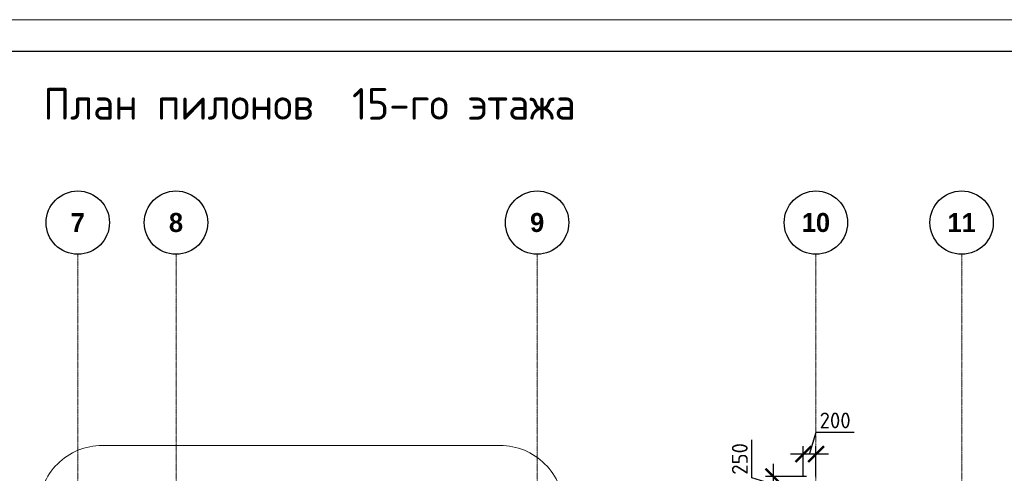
# Model space of a CAD drawing. Header units: millimetres. Extents: x 369815 to 1481759, y -423071 to -27917.
# Tile 12 of 256: x 463375 to 478915, y -362128 to -354966. Entities that reach past the tile are written whole.
import ezdxf

# ---------------------------------------------------------------- set-up
doc = ezdxf.new("R2010")
doc.units = ezdxf.units.MM
doc.linetypes.add('______5', pattern=[1100, 800, -100, 100, -100])
doc.linetypes.add('осевая', pattern=[50.8, 31.75, -6.35, 6.35, -6.35])
for name, color, linetype, lineweight in [('Оси', 40, '______5', 18), ('РАЗМЕРЫ', 1, 'Continuous', 9), ('ТОНКИЕ', 7, 'Continuous', 9), ('Узлы', 7, 'Continuous', 0)]:
    doc.layers.add(name, color=color, linetype=linetype, lineweight=lineweight)
doc.layers.add('ТОЛСТЫЕ_ОСНОВНЫЕ', color=6, linetype='Continuous')
doc.styles.add('Century Gothic', font='GOTHIC.TTF')
doc.styles.add('GOST-2.304_Type-B', font='GOST_Common.ttf')
doc.dimstyles.new('СПДС', dxfattribs={"dimscale": 100, "dimtxt": 2.5, "dimasz": 2.5, "dimexe": 1.25, "dimexo": 0, "dimtad": 1, "dimdec": 0, "dimtxsty": 'GOST-2.304_Type-B', "dimblk": 'ARCHTICK', "dimcen": 2.5, "dimdle": 2, "dimadec": 0, "dimazin": 2, "dimtfac": 0.75, "dimtdec": 0, "dimtmove": 1, "dimatfit": 3, "dimfxl": 1, "dimtolj": 1, "dimarcsym": 1})

# ---------------------------------------------------------------- blocks, each defined once
blk = doc.blocks.new('NSY101')
at = {"color": 0, "linetype": 'ByBlock', "lineweight": -2}
blk.add_circle((0, 0), 50, dxfattribs=at)
blk = doc.blocks.new('СЛОЖНЫЙ_ОБЪЕКТ_3')
at = {"layer": 'Оси', "color": 16, "linetype": 'Continuous', "lineweight": 25, "transparency": 33554687, "xscale": 9.999999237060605, "yscale": 9.999999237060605, "zscale": 9.999999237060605}
blk.add_blockref('NSY101', (24563, -989), dxfattribs=at)
at = {"layer": 'Оси', "color": 16, "linetype": 'Continuous', "lineweight": 25, "transparency": 33554687, "insert": (24563, -989), "char_height": 300, "width": 385, "attachment_point": 5, "style": 'Century Gothic'}
blk.add_mtext('\\A1;{\\fCentury Gothic|i0|b1;\\H300.000000;\\W1.000000;\\C16;7}\\P', dxfattribs=at)
blk = doc.blocks.new('СЛОЖНЫЙ_ОБЪЕКТ_4')
at = {"layer": 'Оси', "color": 16, "linetype": 'Continuous', "lineweight": 25, "transparency": 33554687, "xscale": 9.999999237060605, "yscale": 9.999999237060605, "zscale": 9.999999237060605}
blk.add_blockref('NSY101', (26113, -989), dxfattribs=at)
at = {"layer": 'Оси', "color": 16, "linetype": 'Continuous', "lineweight": 25, "transparency": 33554687, "insert": (26113, -989), "char_height": 300, "width": 385, "attachment_point": 5, "style": 'Century Gothic'}
blk.add_mtext('\\A1;{\\fCentury Gothic|i0|b1;\\H300.000000;\\W1.000000;\\C16;8}\\P', dxfattribs=at)
blk = doc.blocks.new('СЛОЖНЫЙ_ОБЪЕКТ_16')
at = {"layer": 'Оси', "color": 16, "linetype": 'Continuous', "lineweight": 25, "transparency": 33554687, "xscale": 9.999999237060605, "yscale": 9.999999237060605, "zscale": 9.999999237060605}
blk.add_blockref('NSY101', (31813, -989), dxfattribs=at)
at = {"layer": 'Оси', "color": 16, "linetype": 'Continuous', "lineweight": 25, "transparency": 33554687, "insert": (31813, -989), "char_height": 300, "width": 385, "attachment_point": 5, "style": 'Century Gothic'}
blk.add_mtext('\\A1;{\\fCentury Gothic|i0|b1;\\H300.000000;\\W1.000000;\\C16;9}\\P', dxfattribs=at)
blk = doc.blocks.new('СЛОЖНЫЙ_ОБЪЕКТ_17')
at = {"layer": 'Оси', "color": 16, "linetype": 'Continuous', "lineweight": 25, "transparency": 33554687, "xscale": 9.999999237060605, "yscale": 9.999999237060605, "zscale": 9.999999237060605}
blk.add_blockref('NSY101', (36213, -989), dxfattribs=at)
at = {"layer": 'Оси', "color": 16, "linetype": 'Continuous', "lineweight": 25, "transparency": 33554687, "insert": (36213, -989), "char_height": 300, "width": 620, "attachment_point": 5, "style": 'Century Gothic'}
blk.add_mtext('\\A1;{\\fCentury Gothic|i0|b1;\\H300.000000;\\W1.000000;\\C16;10}\\P', dxfattribs=at)
blk = doc.blocks.new('СЛОЖНЫЙ_ОБЪЕКТ_18')
at = {"layer": 'Оси', "color": 16, "linetype": 'Continuous', "lineweight": 25, "transparency": 33554687, "xscale": 9.999999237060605, "yscale": 9.999999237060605, "zscale": 9.999999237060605}
blk.add_blockref('NSY101', (38513, -989), dxfattribs=at)
at = {"layer": 'Оси', "color": 16, "linetype": 'Continuous', "lineweight": 25, "transparency": 33554687, "insert": (38513, -989), "char_height": 300, "width": 620, "attachment_point": 5, "style": 'Century Gothic'}
blk.add_mtext('\\A1;{\\fCentury Gothic|i0|b1;\\H300.000000;\\W1.000000;\\C16;11}\\P', dxfattribs=at)
blk = doc.blocks.new('оси2')
at = {"layer": 'Оси', "color": 16, "linetype": 'осевая', "lineweight": 0, "ltscale": 0.5, "transparency": 33554687}
for p, q in [((1003495.5, 5465.4), (1003495.5, -20739.3)), ((1005045.5, 5465.4), (1005045.5, -20739.3)), ((1010745.5, 5465.4), (1010745.5, -20739.3)), ((1015145.5, 5465.4), (1015145.5, -20739.3)), ((1017445.5, 5465.4), (1017445.5, -20739.3))]:
    blk.add_line(p, q, dxfattribs=at)
at = {"layer": 'Оси', "color": 16, "linetype": 'Continuous', "lineweight": 25, "transparency": 33554687}
for name in ['СЛОЖНЫЙ_ОБЪЕКТ_3', 'СЛОЖНЫЙ_ОБЪЕКТ_4', 'СЛОЖНЫЙ_ОБЪЕКТ_16', 'СЛОЖНЫЙ_ОБЪЕКТ_17', 'СЛОЖНЫЙ_ОБЪЕКТ_18']:
    blk.add_blockref(name, (978932, 6954.9), dxfattribs=at)
blk = doc.blocks.new('_ArchTick')
at = {"color": 0, "linetype": 'ByBlock', "const_width": 0.15}
blk.add_lwpolyline([(-0.5, -0.5), (0.5, 0.5)], dxfattribs=at)
blk = doc.blocks.new('*D1920')
at = {"layer": 'DEFPOINTS', "color": 0, "transparency": 16777216}
for p in [(475271, -362179), (475794, -362179, -560), (475742, -362429, -560)]:
    blk.add_point(p, dxfattribs=at)
at = {"layer": 'РАЗМЕРЫ', "color": 0, "lineweight": -2, "transparency": 16777216}
for p, q in [((474928, -362201), (474928, -361601)), ((475271, -362629), (475271, -361979)), ((475271, -362304), (474928, -362201)), ((475794, -362179), (475146, -362179)), ((475742, -362429), (475146, -362429))]:
    blk.add_line(p, q, dxfattribs=at)
at = {"layer": 'РАЗМЕРЫ', "color": 0, "lineweight": -2, "transparency": 16777216, "xscale": 250, "yscale": 250, "zscale": 250}
for p, rotation in [((475271, -362179), 90), ((475271, -362429), 270)]:
    blk.add_blockref('_ArchTick', p, dxfattribs=dict(at, rotation=rotation))
at = {"layer": 'РАЗМЕРЫ', "color": 0, "transparency": 16777216, "insert": (474740, -361901), "char_height": 250, "attachment_point": 5, "rotation": 90, "style": 'GOST-2.304_Type-B'}
blk.add_mtext('\\A1;250', dxfattribs=at)
blk = doc.blocks.new('*D1922')
at = {"layer": 'DEFPOINTS', "color": 0, "transparency": 16777216}
for p in [(475742, -361825), (475742, -362179, -560), (475942, -362179, -560)]:
    blk.add_point(p, dxfattribs=at)
at = {"layer": 'РАЗМЕРЫ', "color": 0, "lineweight": -2, "transparency": 16777216}
for p, q in [((475842, -361825), (475945, -361481)), ((475945, -361481), (476545, -361481)), ((475742, -362179), (475742, -361700)), ((475942, -362179), (475942, -361700)), ((476142, -361825), (475542, -361825))]:
    blk.add_line(p, q, dxfattribs=at)
at = {"layer": 'РАЗМЕРЫ', "color": 0, "lineweight": -2, "transparency": 16777216, "xscale": 250, "yscale": 250, "zscale": 250, "rotation": 180}
blk.add_blockref('_ArchTick', (475742, -361825), dxfattribs=at)
at = {"layer": 'РАЗМЕРЫ', "color": 0, "lineweight": -2, "transparency": 16777216, "xscale": 250, "yscale": 250, "zscale": 250}
blk.add_blockref('_ArchTick', (475942, -361825), dxfattribs=at)
at = {"layer": 'РАЗМЕРЫ', "color": 0, "transparency": 16777216, "insert": (476245, -361294), "char_height": 250, "attachment_point": 5, "style": 'GOST-2.304_Type-B'}
blk.add_mtext('\\A1;200', dxfattribs=at)
blk = doc.blocks.new('*U133')
at = {"layer": 'ТОЛСТЫЕ_ОСНОВНЫЕ', "color": 6}
blk.add_lwpolyline([(20, 5), (589, 5), (589, 415), (20, 415)], close=True, dxfattribs=at)
at = {"layer": 'ТОНКИЕ'}
blk.add_lwpolyline([(0, 0), (594, 0), (594, 420), (0, 420)], close=True, dxfattribs=at)

msp = doc.modelspace()

# ---------------------------------------------------------------- linework, layer by layer
at = {"layer": 'РАЗМЕРЫ', "color": 1}
msp.add_lwpolyline([(464677.3, -361688.8), (470957.3, -361688.8, -0.4142136), (471957.3, -362688.8), (471957.3, -369279.2, -0.4142136), (470957.3, -370279.2), (464677.3, -370279.2, -0.4142136), (463677.3, -369279.2), (463677.3, -362688.8, -0.4142136)], format="xyb", close=True, dxfattribs=at)

# ---------------------------------------------------------------- block references
at = {"xscale": 100, "yscale": 100, "zscale": 100}
msp.add_blockref('*U133', (436520.8, -396966.1, 3100), dxfattribs=at)
at = {"layer": 'РАЗМЕРЫ'}
msp.add_blockref('оси2', (-539203.5, -364136, -560), dxfattribs=at)

# ---------------------------------------------------------------- texts
at = {"layer": 'Узлы', "color": 80, "linetype": 'Continuous', "lineweight": 0, "style": 'GOST-2.304_Type-B'}
msp.add_text('План пилонов  15-го этажа', height=500, dxfattribs=at).set_placement((463747.3, -356545.3))

# ---------------------------------------------------------------- dimensions: what is measured, and where the dimension line sits
at = {"layer": 'РАЗМЕРЫ', "color": 146}
dim = msp.add_linear_dim(base=(475742, -361825.1), p1=(475942, -362178.9, -560), p2=(475742, -362178.9, -560), dimstyle='СПДС', dxfattribs=at)
dim.commit()
dim.dimension.update_dxf_attribs({"geometry": '*D1922', "text_midpoint": (476007.6, -361293.9)})
dim = msp.add_linear_dim(base=(475271.4, -362178.9), p1=(475742, -362428.9, -560), p2=(475794.2, -362178.9, -560), angle=90, dimstyle='СПДС', dxfattribs=at)
dim.commit()
dim.dimension.update_dxf_attribs({"geometry": '*D1920', "text_midpoint": (474740.2, -362138.2)})

doc.saveas('drawing.dxf')
